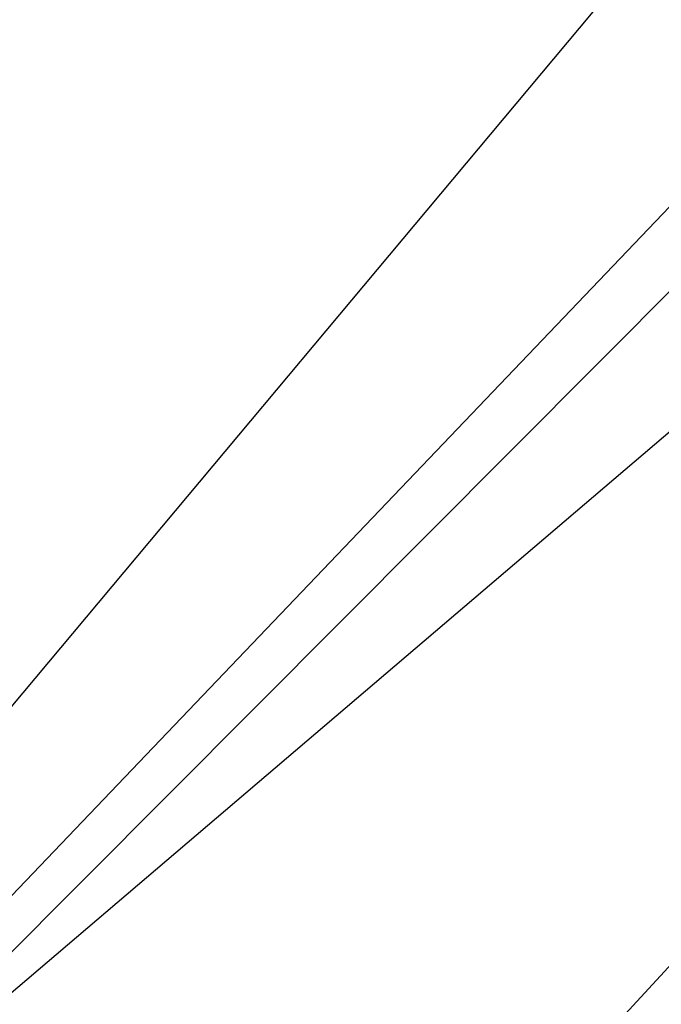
# Model space of a CAD drawing. Extents: x 0.3 to 31.7, y -15.7 to 15.7.
# Tile 16 of 80: x 5.041 to 5.04608, y -10.91035 to -10.90254. Entities that reach past the tile are written whole.
import ezdxf

# ---------------------------------------------------------------- set-up
doc = ezdxf.new("R2010")
doc.units = 0
doc.header["$MEASUREMENT"] = 0
doc.layers.get('0').update_dxf_attribs({"linetype": 'CONTINUOUS'})

# ---------------------------------------------------------------- blocks, each defined once
blk = doc.blocks.new('LUXORA_ZWIS_DU_Y_STL')
at = {"color": 0}
for p, q in [((5.0369999, -10.9136074, 0.7144008), (5.1190684, -10.8276307, 0.7100825)), ((5.0369999, -10.9136074, 0.7144008), (5.1190684, -10.8276307, 0.7100825)), ((5.0307182, -10.9201951, 4.1543618), (5.1059092, -10.830322, 4.1500437)), ((5.0307182, -10.9201951, 4.1543618), (5.1059092, -10.830322, 4.1500437)), ((5.0369999, -10.9136074, 0.7144008), (5.1274728, -10.8364556, 0.7172396)), ((5.0369999, -10.9136074, 0.7144008), (5.1274728, -10.8364556, 0.7172396)), ((5.0307182, -10.9201951, 4.1543618), (5.1133482, -10.8371825, 4.159909)), ((5.0307182, -10.9201951, 4.1543618), (5.1133482, -10.8371825, 4.159909)), ((5.035823, -10.9212404, 4.159909), (5.1133482, -10.8371825, 4.159909)), ((5.035823, -10.9212404, 4.159909), (5.1133482, -10.8371825, 4.159909))]:
    blk.add_line(p, q, dxfattribs=at)
mesh = blk.add_polyface(dxfattribs=at)
corners = [(5.0959526, -10.8211391, 4.1460109), (5.0113828, -10.9023627, 4.1465312), (5.0154618, -10.908411, 4.1460109)]
mesh.append_faces([[corners[k] for k in face] for face in [(0, 1, 2)]], dxfattribs={"color": 0})
mesh = blk.add_polyface(dxfattribs=at)
corners = [(5.1190684, -10.8276307, 0.7100825), (5.0336859, -10.8986406, 0.6980819), (5.1139201, -10.8222253, 0.6980819), (5.0343146, -10.9083509, 0.7100825)]
mesh.append_faces([[corners[k] for k in face] for face in [(0, 1, 2), (1, 0, 3)]], dxfattribs={"vtx0": -1, "color": 0})
mesh = blk.add_polyface(dxfattribs=at)
corners = [(5.1274728, -10.8364556, 0.7172396), (5.0463417, -10.9234163, 0.7184334), (5.0410882, -10.9187293, 0.7172396)]
mesh.append_faces([[corners[k] for k in face] for face in [(0, 1, 2)]], dxfattribs={"color": 0})
mesh = blk.add_polyface(dxfattribs=at)
corners = [(5.0488828, -10.9100378, 4.1872799), (5.1165651, -10.8401501, 4.1733473), (5.0442907, -10.918513, 4.1733473), (5.1148224, -10.8385425, 4.1872799)]
mesh.append_faces([[corners[k] for k in face] for face in [(0, 1, 2), (1, 0, 3)]], dxfattribs={"vtx0": -1, "color": 0})

msp = doc.modelspace()

# ---------------------------------------------------------------- block references
at = {"color": 0}
msp.add_blockref('LUXORA_ZWIS_DU_Y_STL', (0, 0), dxfattribs=at)

doc.saveas('drawing.dxf')
